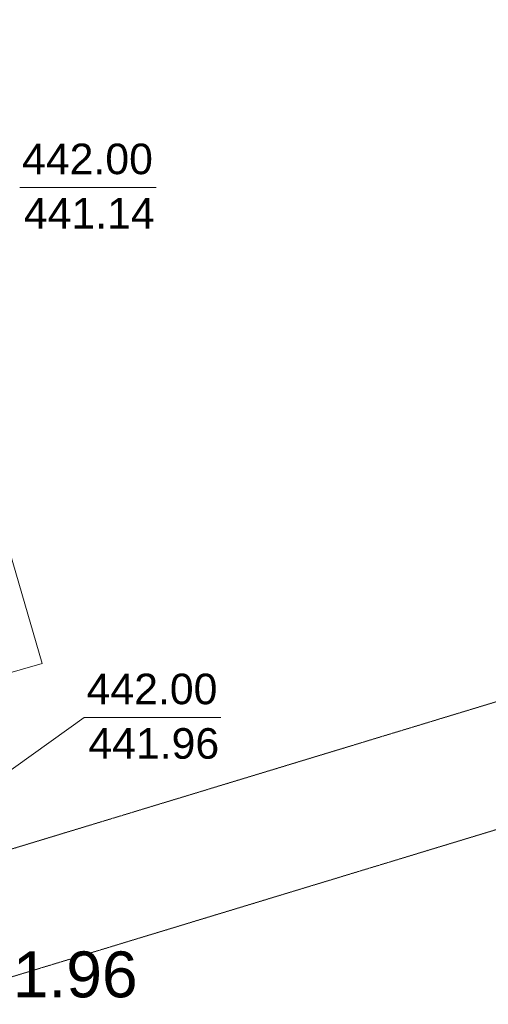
# Model space of a CAD drawing. Header units: millimetres. Extents: x 918404 to 1362154, y 4120617 to 4364104.
# Tile 174 of 256: x 1065521 to 1068582, y 4176211 to 4182650. Entities that reach past the tile are written whole.
import ezdxf

# ---------------------------------------------------------------- set-up
doc = ezdxf.new("R2010")
doc.units = ezdxf.units.MM
doc.header["$MEASUREMENT"] = 0
doc.linetypes.add('Д_ТРОТ_ТРУБА', pattern=[1.5, 0.75, -0.75])
for name, color, linetype, lineweight in [('0_Ном._пера__1', 1, 'Continuous', 18), ('0_Ном._пера__7', 7, 'Continuous', 18), ('0_Ном._пера__7_Ном._пера__7', 7, 'Continuous', 18), ('ВЫСОТА_Ном._пера__7', 7, 'Continuous', 18), ('Текст_Ном._пера__7', 7, 'Continuous', 18)]:
    doc.layers.add(name, color=color, linetype=linetype, lineweight=lineweight)
doc.styles.add('СГЕНЕРИР_СТИЛЬ_1', font='arial.ttf')
doc.styles.add('СГЕНЕРИР_СТИЛЬ_2', font='arial.ttf')

# ---------------------------------------------------------------- blocks, each defined once
blk = doc.blocks.new('Линия_182', base_point=(1065942.1, 4178087.7))
at = {"layer": '0_Ном._пера__1', "linetype": 'Continuous'}
blk.add_hatch(color=256, dxfattribs=at).paths.add_polyline_path([(1064934.8, 4177362.9), (1065115.5, 4177431.3), (1065057.1, 4177512.5)])
for p, q in [((1065942.1, 4178087.7), (1065086.3, 4177471.9)), ((1064934.8, 4177362.9), (1065057.1, 4177512.5)), ((1065057.1, 4177512.5), (1065115.5, 4177431.3)), ((1064934.8, 4177362.9), (1065115.5, 4177431.3))]:
    blk.add_line(p, q, dxfattribs=at)

msp = doc.modelspace()

# ---------------------------------------------------------------- linework, layer by layer
at = {"layer": '0_Ном._пера__1', "linetype": 'Continuous'}
for p, q in [((1066413.5, 4181553.9), (1065521.8, 4181553.9)), ((1066834.9, 4178087.7), (1065943.1, 4178087.7))]:
    msp.add_line(p, q, dxfattribs=at)
at = {"layer": '0_Ном._пера__7', "linetype": 'Д_ТРОТ_ТРУБА', "flags": 128}
for points in [[(1054151, 4174382.6), (1054267.3, 4174357.4), (1054390.4, 4174362.7), (1054578.9, 4174392.3), (1060768, 4175796.9), (1073122.5, 4179555.6), (1078444, 4182198.8)], [(1055172.7, 4173706.7), (1060973.3, 4175023.1), (1073418.9, 4178809.5), (1079212.4, 4181687.2)]]:
    msp.add_lwpolyline(points, dxfattribs=at)
at = {"layer": '0_Ном._пера__7_Ном._пера__7', "linetype": 'Continuous'}
for p, q in [((1065667.1, 4178440.9), (1064434.8, 4182650.2)), ((1065080.3, 4178269.1), (1065667.1, 4178440.9))]:
    msp.add_line(p, q, dxfattribs=at)

# ---------------------------------------------------------------- block references
at = {"color": 1, "linetype": 'Continuous', "lineweight": 18}
msp.add_blockref('Линия_182', (1065942.1, 4178087.7), dxfattribs=at)

# ---------------------------------------------------------------- texts
at = {"layer": 'ВЫСОТА_Ном._пера__7', "linetype": 'Continuous', "insert": (1065009.8, 4176404.8), "char_height": 300, "attachment_point": 4, "style": 'СГЕНЕРИР_СТИЛЬ_1'}
msp.add_mtext('{441.96}', dxfattribs=at)
at = {"layer": 'Текст_Ном._пера__7', "linetype": 'Continuous', "char_height": 200, "attachment_point": 7, "style": 'СГЕНЕРИР_СТИЛЬ_2'}
for s, insert in [('{442.00}', (1065536.8, 4181637)), ('{441.14}', (1065548.3, 4181284.2)), ('{442.00}', (1065958.2, 4178170.8)), ('{441.96}', (1065969.7, 4177814.7))]:
    msp.add_mtext(s, dxfattribs=dict(at, insert=insert))

doc.saveas('drawing.dxf')
